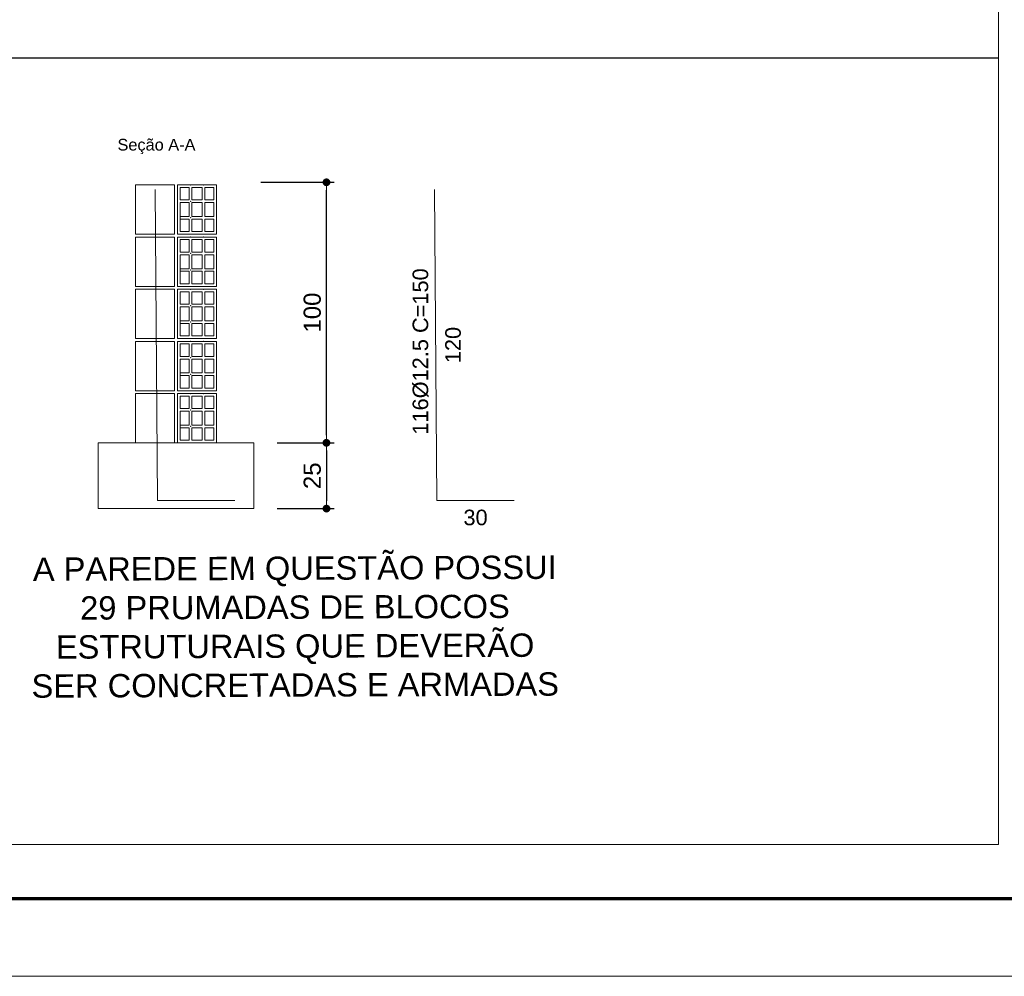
# Model space of a CAD drawing. Header units: millimetres. Extents: x 83 to 471, y -739 to 93.
# Tile 97 of 185: x 182 to 195, y -455 to -443. Entities that reach past the tile are written whole.
import ezdxf
from ezdxf.enums import TextEntityAlignment as Align

# ---------------------------------------------------------------- set-up
doc = ezdxf.new("R2010")
doc.units = ezdxf.units.MM
for name, color, linetype, lineweight in [('__MAGNUS.Cota', 30, 'Continuous', 9), ('__MAGNUS.Margem', 7, 'Continuous', 70), ('__MAGNUS.Selo', 7, 'Continuous', 30), ('COTAS', 250, 'Continuous', 5), ('PECA_COMPLETA', 7, 'Continuous', 0), ('SEC_CONT_VIG_CONCRETO_CORTE', 7, 'Continuous', 9), ('SEC_REF_TXT_NOMES', 7, 'Continuous', 9), ('SEC_REF_TXT_POSICOES_ARM_ESTRIBOS', 7, 'Continuous', 9), ('SECAO_VERTICAL', 7, 'Continuous', 0)]:
    doc.layers.add(name, color=color, linetype=linetype, lineweight=lineweight)
doc.layers.add('PGCR_Arq_TEXTO', color=7, linetype='Continuous')
doc.styles.add('Arial', font='arial.ttf')
doc.styles.add('Arial Narrow', font='ARIALN.TTF')
doc.dimstyles.new('UM_30.000000', dxfattribs={"dimtxt": 0.22, "dimasz": 0.1, "dimexe": 0.1, "dimexo": 0.3, "dimgap": 0.07, "dimtad": 1, "dimdec": 0, "dimlfac": 30, "dimzin": 0, "dimdsep": 46, "dimtxsty": 'Arial', "dimblk": 'DOT', "dimcen": 0.09, "dimdle": 0.1, "dimclrd": 30, "dimclre": 30, "dimclrt": 256, "dimadec": 1, "dimazin": 2, "dimtfac": 1, "dimtdec": 0, "dimtofl": 0, "dimtmove": 0, "dimatfit": 3, "dimldrblk": 'DOT', "dimfxl": 1, "dimtolj": 1, "dimarcsym": 0})

# ---------------------------------------------------------------- blocks, each defined once
blk = doc.blocks.new('*U1864')
at = {"layer": '__MAGNUS.Margem', "linetype": 'Continuous'}
blk.add_line((-980.92, -2.28), (173.08, -2.28), dxfattribs=at)
at = {"layer": '__MAGNUS.Margem', "lineweight": 9}
blk.add_line((-1005.92, -12.28), (183.08, -12.28), dxfattribs=at)
at = {"layer": '__MAGNUS.Selo', "style": 'Arial Narrow', "width": 1}
for tag, height, p in [('PROPRIETÁRIO', 3.4, (17.21, 48.91)), ('EDIFICAÇÃORESIDENCIAL', 3.4, (17.21, 40.61)), ('ESTRUTURAL', 3.4, (17.8, 20.69)), ('ANTEPROJETO', 2.43, (111.69, 13.5)), ('ARQ01/01', 5.5, (139.44, 9.5)), ('INDICADA', 2.43, (111.53, 8))]:
    blk.add_attdef(tag, text='', height=height, dxfattribs=at).set_placement(p, align=Align.MIDDLE_LEFT)
at = {"layer": '__MAGNUS.Selo', "lineweight": 30, "flags": 104}
for tag, p in [('ENDEREÇODAOBRA', (17.21, 33.54)), ('ENDEREÇODAOBRA', (17.21, 27.87)), ('TÍTULO', (17.21, 10.8))]:
    blk.add_attdef(tag, text='', height=3.4, dxfattribs=at).set_placement(p, align=Align.MIDDLE_LEFT)
blk = doc.blocks.new('*D4341')
at = {"layer": 'Defpoints', "color": 0}
for p in [(187.27, -445.295), (187.301, -449.289), (187.683, -449.289)]:
    blk.add_point(p, dxfattribs=at)
at = {"layer": 'COTAS', "insert": (187.511, -447.292), "char_height": 0.2, "attachment_point": 5, "rotation": 90, "style": 'Arial'}
blk.add_mtext('\\A1;120', dxfattribs=at)
blk = doc.blocks.new('_DOT')
at = {"layer": '__MAGNUS.Cota', "linetype": 'ByBlock'}
blk.add_line((-0.5, 0), (-1, 0), dxfattribs=at)
at = {"layer": '__MAGNUS.Cota', "linetype": 'ByBlock', "const_width": 0.5}
blk.add_lwpolyline([(-0.25, 0, 1), (0.25, 0, 1)], format="xyb", close=True, dxfattribs=at)
blk = doc.blocks.new('DOT')
at = {"color": 0, "linetype": 'ByBlock'}
blk.add_line((-0.5, 0), (-1, 0), dxfattribs=at)
at = {"color": 0, "linetype": 'ByBlock', "const_width": 0.5}
blk.add_lwpolyline([(-0.25, 0, 1), (0.25, 0, 1)], format="xyb", close=True, dxfattribs=at)
blk = doc.blocks.new('*D4342')
at = {"layer": 'Defpoints', "color": 0}
for p in [(187.301, -449.289), (188.297, -449.289), (187.301, -449.68)]:
    blk.add_point(p, dxfattribs=at)
at = {"layer": 'COTAS', "insert": (187.799, -449.508), "char_height": 0.2, "attachment_point": 5, "style": 'Arial'}
blk.add_mtext('\\A1;30', dxfattribs=at)
blk = doc.blocks.new('*D4343')
at = {"layer": 'COTAS', "color": 30, "lineweight": -2}
for p, q in [((185.251, -448.548), (185.984, -448.548)), ((185.884, -448.648), (185.884, -449.293)), ((185.251, -449.393), (185.984, -449.393))]:
    blk.add_line(p, q, dxfattribs=at)
at = {"layer": 'Defpoints', "color": 0}
for p in [(184.951, -448.548), (184.951, -449.393), (185.884, -449.393)]:
    blk.add_point(p, dxfattribs=at)
at = {"layer": 'COTAS', "color": 30, "linetype": 'ByBlock', "lineweight": -2, "xscale": 0.1, "yscale": 0.1, "zscale": 0.1}
for p, rotation in [((185.884, -448.548), 90), ((185.884, -449.393), 270)]:
    blk.add_blockref('_DOT', p, dxfattribs=dict(at, rotation=rotation))
at = {"layer": 'COTAS', "insert": (185.702, -448.971), "char_height": 0.22, "attachment_point": 5, "rotation": 90, "style": 'Arial'}
blk.add_mtext('\\A1;25', dxfattribs=at)
blk = doc.blocks.new('*D4344')
at = {"layer": 'COTAS', "color": 30, "lineweight": -2}
for p, q in [((185.041, -445.202), (185.984, -445.202)), ((185.884, -448.448), (185.884, -445.302)), ((185.251, -448.548), (185.984, -448.548))]:
    blk.add_line(p, q, dxfattribs=at)
at = {"layer": 'Defpoints', "color": 0}
for p in [(184.741, -445.202), (185.884, -445.202), (184.951, -448.548)]:
    blk.add_point(p, dxfattribs=at)
at = {"layer": 'COTAS', "color": 30, "linetype": 'ByBlock', "lineweight": -2, "xscale": 0.1, "yscale": 0.1, "zscale": 0.1}
for p, rotation in [((185.884, -445.202), 90), ((185.884, -448.548), 270)]:
    blk.add_blockref('_DOT', p, dxfattribs=dict(at, rotation=rotation))
at = {"layer": 'COTAS', "insert": (185.702, -446.875), "char_height": 0.22, "attachment_point": 5, "rotation": 90, "style": 'Arial'}
blk.add_mtext('\\A1;100', dxfattribs=at)
blk = doc.blocks.new('G$CC5A6DD05')
at = {"layer": 'SECAO_VERTICAL'}
for p, q in [((0.5, 0), (0, 0)), ((0.15, -0.033), (0.15, -0.194)), ((0.183, -0.033), (0.183, -0.194)), ((0.317, -0.033), (0.317, -0.194)), ((0.35, -0.033), (0.35, -0.194)), ((0.033, -0.194), (0.15, -0.194)), ((0.033, -0.228), (0.15, -0.228)), ((0.15, -0.228), (0.15, -0.406)), ((0.183, -0.194), (0.317, -0.194)), ((0.183, -0.228), (0.183, -0.406)), ((0.183, -0.228), (0.317, -0.228)), ((0.317, -0.228), (0.317, -0.406)), ((0.35, -0.194), (0.467, -0.194)), ((0.35, -0.228), (0.35, -0.406)), ((0.35, -0.228), (0.467, -0.228)), ((0.033, -0.406), (0.15, -0.406)), ((0.033, -0.439), (0.15, -0.439)), ((0.15, -0.439), (0.15, -0.6)), ((0.183, -0.406), (0.317, -0.406)), ((0.183, -0.439), (0.183, -0.6)), ((0.183, -0.439), (0.317, -0.439)), ((0.317, -0.439), (0.317, -0.6)), ((0.35, -0.406), (0.467, -0.406)), ((0.35, -0.439), (0.35, -0.6)), ((0.35, -0.439), (0.467, -0.439))]:
    blk.add_line(p, q, dxfattribs=at)
blk.add_lwpolyline([(0, -0.633), (0.5, -0.633), (0.5, 0), (0, 0), (0, -0.633)], close=True, dxfattribs=at)
for points in [[(0.15, -0.033), (0.033, -0.033), (0.033, -0.194)], [(0.317, -0.033), (0.183, -0.033)], [(0.467, -0.194), (0.467, -0.033), (0.35, -0.033)], [(0.033, -0.228), (0.033, -0.6)], [(0.467, -0.406), (0.467, -0.228)], [(0.35, -0.6), (0.467, -0.6), (0.467, -0.439)], [(0.033, -0.6), (0.15, -0.6)], [(0.183, -0.6), (0.317, -0.6)]]:
    blk.add_lwpolyline(points, dxfattribs=at)
for p in [(0.167, 0), (0.333, 0), (0.167, -0.211), (0.167, -0.422)]:
    blk.add_point(p, dxfattribs=at)

msp = doc.modelspace()

# ---------------------------------------------------------------- linework, layer by layer
msp.add_line((194.51797, -443.60669), (96.62457, -443.60669))
at = {"layer": 'PECA_COMPLETA'}
msp.add_lwpolyline([(194.51797, -453.70506), (96.62457, -453.70506), (96.62457, -372.36488), (194.51797, -372.36488)], close=True, dxfattribs=at)
for points in [[(183.68166, -445.29547), (183.71205, -449.28883), (184.70803, -449.28883)], [(187.27044, -445.29547), (187.30083, -449.28883), (188.29681, -449.28883)]]:
    msp.add_lwpolyline(points, dxfattribs=at)
at = {"layer": 'SEC_CONT_VIG_CONCRETO_CORTE'}
msp.add_lwpolyline([(184.95125, -448.54849), (182.95125, -448.54849), (182.95125, -449.39326), (184.95125, -449.39326), (184.95125, -448.54849)], close=True, dxfattribs=at)
at = {"layer": 'SECAO_VERTICAL'}
for points in [[(183.43166, -445.86849), (183.93166, -445.86849), (183.93166, -445.23516), (183.43166, -445.23516), (183.43166, -445.86849)], [(183.97189, -445.86849), (184.47189, -445.86849), (184.47189, -445.23516), (183.97189, -445.23516), (183.97189, -445.86849)], [(183.43166, -446.53849), (183.93166, -446.53849), (183.93166, -445.90516), (183.43166, -445.90516), (183.43166, -446.53849)], [(183.97189, -446.53849), (184.47189, -446.53849), (184.47189, -445.90516), (183.97189, -445.90516), (183.97189, -446.53849)], [(183.43166, -447.20849), (183.93166, -447.20849), (183.93166, -446.57516), (183.43166, -446.57516), (183.43166, -447.20849)], [(183.97189, -447.20849), (184.47189, -447.20849), (184.47189, -446.57516), (183.97189, -446.57516), (183.97189, -447.20849)], [(183.43166, -447.87849), (183.93166, -447.87849), (183.93166, -447.24516), (183.43166, -447.24516), (183.43166, -447.87849)], [(183.97189, -447.87849), (184.47189, -447.87849), (184.47189, -447.24516), (183.97189, -447.24516), (183.97189, -447.87849)], [(183.43166, -448.54849), (183.93166, -448.54849), (183.93166, -447.91516), (183.43166, -447.91516), (183.43166, -448.54849)], [(183.97189, -448.54849), (184.47189, -448.54849), (184.47189, -447.91516), (183.97189, -447.91516), (183.97189, -448.54849)]]:
    msp.add_lwpolyline(points, close=True, dxfattribs=at)

# ---------------------------------------------------------------- block references
for p in [(183.97189, -445.23516), (183.97189, -445.90516), (183.97189, -446.57516), (183.97189, -447.24516), (183.97189, -447.91516)]:
    msp.add_blockref('G$CC5A6DD05', p)
at = {"layer": '__MAGNUS.Selo', "color": 7, "true_color": 0xffffff, "xscale": 0.0999999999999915, "yscale": 0.0999999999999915, "zscale": 0.0999999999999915}
msp.add_blockref('*U1864', (194.62889, -454.17188), dxfattribs=at)

# ---------------------------------------------------------------- texts
at = {"layer": 'PGCR_Arq_TEXTO', "insert": (185.48001, -450.91055), "char_height": 0.35, "width": 7.0337434, "attachment_point": 5, "rotation": 0.229093, "style": 'Arial'}
msp.add_mtext('{\\H0.857143x;A PAREDE EM QUESTÃO POSSUI 29 PRUMADAS DE BLOCOS ESTRUTURAIS QUE DEVERÃO SER CONCRETADAS E ARMADAS}', dxfattribs=at)
at = {"layer": 'SEC_REF_TXT_NOMES', "style": 'Arial'}
msp.add_text('Seção A-A', height=0.15, dxfattribs=at).set_placement((183.19915, -444.79388))
at = {"layer": 'SEC_REF_TXT_POSICOES_ARM_ESTRIBOS', "style": 'Arial'}
msp.add_text('116%%c12.5 C=150', height=0.2, rotation=90, dxfattribs=at).set_placement((187.19048, -448.44249))

# ---------------------------------------------------------------- dimensions: what is measured, and where the dimension line sits
at = {"layer": 'COTAS'}
for base, p2, picture, middle in [((185.88417, -445.20183), (184.74147, -445.20183), '*D4344', (185.70184, -446.87516)), ((185.88417, -449.39326), (184.95125, -449.39326), '*D4343', (185.70184, -448.97088))]:
    dim = msp.add_linear_dim(base=base, p1=(184.95125, -448.54849), p2=p2, angle=90, dimstyle='UM_30.000000', dxfattribs=at)
    dim.commit()
    dim.dimension.update_dxf_attribs({"geometry": picture, "text_midpoint": middle})
dim = msp.add_linear_dim(base=(187.68313, -449.28883), p1=(187.27044, -445.29547), p2=(187.30083, -449.28883), angle=90, dimstyle='UM_30.000000', override={"dimtxt": 0.2, "dimtxsty": 'Arial', "dimse1": 1, "dimse2": 1, "dimsd1": 1, "dimsd2": 1, "dimldrblk": 'DOT'}, dxfattribs=at)
dim.commit()
dim.dimension.update_dxf_attribs({"geometry": '*D4341', "text_midpoint": (187.51101, -447.29215)})
dim = msp.add_linear_dim(base=(187.30083, -449.68039), p1=(188.29681, -449.28883), p2=(187.30083, -449.28883), dimstyle='UM_30.000000', override={"dimtxt": 0.2, "dimtxsty": 'Arial', "dimse1": 1, "dimse2": 1, "dimsd1": 1, "dimsd2": 1, "dimldrblk": 'DOT'}, dxfattribs=at)
dim.commit()
dim.dimension.update_dxf_attribs({"geometry": '*D4342', "text_midpoint": (187.79882, -449.50821)})

doc.saveas('drawing.dxf')
